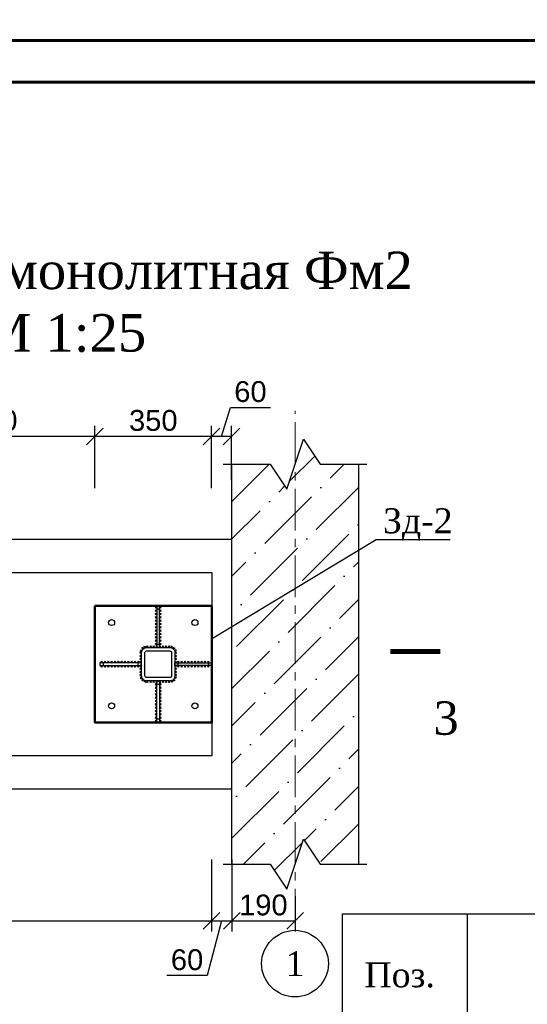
# Model space of a CAD drawing. Header units: millimetres. Extents: x 2063114 to 14983986, y -126020516 to 213791.
# Tile 177 of 256: x 2356903 to 2362991, y -1464570 to -1452751. Entities that reach past the tile are written whole.
import ezdxf
from ezdxf.enums import TextEntityAlignment as Align

# ---------------------------------------------------------------- set-up
doc = ezdxf.new("R2010")
doc.units = ezdxf.units.MM
doc.linetypes.add('CENTERX2', pattern=[4, 2.5, -0.5, 0.5, -0.5])
doc.layers.get('Defpoints').update_dxf_attribs({"color": 6, "lineweight": 35})
for name, color, linetype, lineweight in [('1_Основная', 7, 'Continuous', 25), ('АСО-оси', 24, 'CENTERX2', 20), ('СТЕНЫ', 7, 'Continuous', 20)]:
    doc.layers.add(name, color=color, linetype=linetype, lineweight=lineweight)
doc.layers.add('_print', color=6, linetype='Continuous', lineweight=60, plot=False)
doc.styles.get("Standard").update_dxf_attribs({"font": 'arial.ttf'})
doc.styles.add('TIMES', font='times.ttf')
doc.styles.add('TIMES NEW', font='times.ttf', dxfattribs={"height": 200})
doc.styles.add('Times New Roman', font='times.ttf')
doc.dimstyles.new('25', dxfattribs={"dimscale": 100, "dimtxt": 2.5, "dimasz": 2, "dimexe": 1.25, "dimexo": 0.625, "dimtad": 1, "dimdec": 0, "dimlfac": 0.25, "dimtxsty": 'Standard', "dimblk": 'OBLIQUE', "dimcen": 2, "dimdle": 0.008, "dimclrd": 256, "dimclre": 256, "dimclrt": 256, "dimadec": 0, "dimazin": 0, "dimtfac": 1, "dimtdec": 0, "dimtmove": 1, "dimatfit": 2, "dimfxl": 1.25, "dimarcsym": 0})

# ---------------------------------------------------------------- blocks, each defined once
blk = doc.blocks.new('_Oblique')
at = {"color": 0, "linetype": 'ByBlock', "lineweight": -2}
blk.add_line((-0.5, -0.5), (0.5, 0.5), dxfattribs=at)
blk = doc.blocks.new('*D966')
at = {"lineweight": -2, "transparency": 16777216}
for p, q in [((2353564, -1462832), (2353564, -1463694)), ((2359205, -1462832), (2359205, -1463694)), ((2353564, -1463569), (2359206, -1463569))]:
    blk.add_line(p, q, dxfattribs=at)
at = {"layer": 'Defpoints', "color": 0, "lineweight": 30, "transparency": 16777216}
for p in [(2353564, -1462769), (2359205, -1462769), (2359205, -1463569)]:
    blk.add_point(p, dxfattribs=at)
at = {"lineweight": -2, "transparency": 16777216, "xscale": 200, "yscale": 200, "zscale": 200, "rotation": 180}
blk.add_blockref('_Oblique', (2353564, -1463569), dxfattribs=at)
at = {"lineweight": -2, "transparency": 16777216, "xscale": 200, "yscale": 200, "zscale": 200}
blk.add_blockref('_Oblique', (2359205, -1463569), dxfattribs=at)
at = {"transparency": 16777216, "insert": (2356385, -1463379), "char_height": 250, "attachment_point": 5}
blk.add_mtext('1410', dxfattribs=at)
blk = doc.blocks.new('*D967')
at = {"lineweight": -2, "transparency": 16777216}
for p, q in [((2359205, -1462832), (2359205, -1463694)), ((2359445, -1462832), (2359445, -1463694)), ((2359325, -1463569), (2359151, -1464226)), ((2359204, -1463569), (2359446, -1463569)), ((2359151, -1464226), (2358668, -1464226))]:
    blk.add_line(p, q, dxfattribs=at)
at = {"layer": 'Defpoints', "color": 0, "lineweight": 30, "transparency": 16777216}
for p in [(2359205, -1462769), (2359445, -1462769), (2359445, -1463569)]:
    blk.add_point(p, dxfattribs=at)
at = {"lineweight": -2, "transparency": 16777216, "xscale": 200, "yscale": 200, "zscale": 200, "rotation": 180}
blk.add_blockref('_Oblique', (2359205, -1463569), dxfattribs=at)
at = {"lineweight": -2, "transparency": 16777216, "xscale": 200, "yscale": 200, "zscale": 200}
blk.add_blockref('_Oblique', (2359445, -1463569), dxfattribs=at)
at = {"transparency": 16777216, "insert": (2358910, -1464036), "char_height": 250, "attachment_point": 5}
blk.add_mtext('60', dxfattribs=at)
blk = doc.blocks.new('*D996')
at = {"lineweight": -2, "transparency": 16777216}
for p, q in [((2359325, -1457753), (2359429, -1457407)), ((2359429, -1457407), (2359912, -1457407)), ((2359205, -1458375), (2359205, -1457628)), ((2359444, -1458279), (2359444, -1457628)), ((2359445, -1457753), (2359204, -1457753))]:
    blk.add_line(p, q, dxfattribs=at)
at = {"layer": 'Defpoints', "color": 0, "lineweight": 30, "transparency": 16777216}
for p in [(2359205, -1457753), (2359444, -1458341), (2359205, -1458438)]:
    blk.add_point(p, dxfattribs=at)
at = {"lineweight": -2, "transparency": 16777216, "xscale": 200, "yscale": 200, "zscale": 200, "rotation": 180}
blk.add_blockref('_Oblique', (2359205, -1457753), dxfattribs=at)
at = {"lineweight": -2, "transparency": 16777216, "xscale": 200, "yscale": 200, "zscale": 200}
blk.add_blockref('_Oblique', (2359444, -1457753), dxfattribs=at)
at = {"transparency": 16777216, "insert": (2359670, -1457217), "char_height": 250, "attachment_point": 5}
blk.add_mtext('60', dxfattribs=at)
blk = doc.blocks.new('*D997')
at = {"lineweight": -2, "transparency": 16777216}
for p, q in [((2357805, -1458375), (2357805, -1457628)), ((2359205, -1458375), (2359205, -1457628)), ((2359206, -1457753), (2357804, -1457753))]:
    blk.add_line(p, q, dxfattribs=at)
at = {"layer": 'Defpoints', "color": 0, "lineweight": 30, "transparency": 16777216}
for p in [(2357805, -1457753), (2357805, -1458438), (2359205, -1458438)]:
    blk.add_point(p, dxfattribs=at)
at = {"lineweight": -2, "transparency": 16777216, "xscale": 200, "yscale": 200, "zscale": 200, "rotation": 180}
blk.add_blockref('_Oblique', (2357805, -1457753), dxfattribs=at)
at = {"lineweight": -2, "transparency": 16777216, "xscale": 200, "yscale": 200, "zscale": 200}
blk.add_blockref('_Oblique', (2359205, -1457753), dxfattribs=at)
at = {"transparency": 16777216, "insert": (2358505, -1457563), "char_height": 250, "attachment_point": 5}
blk.add_mtext('350', dxfattribs=at)
blk = doc.blocks.new('*D998')
at = {"lineweight": -2, "transparency": 16777216}
for p, q in [((2355364, -1458375), (2355364, -1457628)), ((2357805, -1458375), (2357805, -1457628)), ((2357806, -1457753), (2355364, -1457753))]:
    blk.add_line(p, q, dxfattribs=at)
at = {"layer": 'Defpoints', "color": 0, "lineweight": 30, "transparency": 16777216}
for p in [(2355364, -1457753), (2355364, -1458438), (2357805, -1458438)]:
    blk.add_point(p, dxfattribs=at)
at = {"lineweight": -2, "transparency": 16777216, "xscale": 200, "yscale": 200, "zscale": 200, "rotation": 180}
blk.add_blockref('_Oblique', (2355364, -1457753), dxfattribs=at)
at = {"lineweight": -2, "transparency": 16777216, "xscale": 200, "yscale": 200, "zscale": 200}
blk.add_blockref('_Oblique', (2357805, -1457753), dxfattribs=at)
at = {"transparency": 16777216, "insert": (2356585, -1457563), "char_height": 250, "attachment_point": 5}
blk.add_mtext('610', dxfattribs=at)
blk = doc.blocks.new('*D987')
at = {"lineweight": -2, "transparency": 16777216}
for p, q in [((2359445, -1463272), (2359445, -1463694)), ((2360205, -1463272), (2360205, -1463694)), ((2359444, -1463569), (2360206, -1463569))]:
    blk.add_line(p, q, dxfattribs=at)
at = {"layer": 'Defpoints', "color": 0, "lineweight": 30, "transparency": 16777216}
for p in [(2359445, -1463209), (2360205, -1463209), (2360205, -1463569)]:
    blk.add_point(p, dxfattribs=at)
at = {"lineweight": -2, "transparency": 16777216, "xscale": 200, "yscale": 200, "zscale": 200, "rotation": 180}
blk.add_blockref('_Oblique', (2359445, -1463569), dxfattribs=at)
at = {"lineweight": -2, "transparency": 16777216, "xscale": 200, "yscale": 200, "zscale": 200}
blk.add_blockref('_Oblique', (2360205, -1463569), dxfattribs=at)
at = {"transparency": 16777216, "insert": (2359825, -1463379), "char_height": 250, "attachment_point": 5}
blk.add_mtext('190', dxfattribs=at)
blk = doc.blocks.new('*U1590')
at = {"color": 0, "ltscale": 25}
blk.add_lwpolyline([(-59400, 42000), (0, 42000), (0, 0), (-59400, 0)], close=True, dxfattribs=at)
at = {"color": 0, "lineweight": 60, "ltscale": 25}
blk.add_lwpolyline([(-57400, 41500), (-500, 41500), (-500, 500), (-57400, 500)], close=True, dxfattribs=at)

msp = doc.modelspace()

# ---------------------------------------------------------------- hatches: boundary and pattern name
h = msp.add_hatch()
h.set_pattern_fill('ANSI36', color=253, scale=100)
h.set_pattern_definition([(45, (2559370.55, -1789794.12), (168.3798, 617.3926), [793.75, -158.75, 0, -158.75])])
h.paths.add_polyline_path([(2360964.82265, -1458087.6251), (2360504.82265, -1458087.6251), (2360304.82265, -1457787.6251), (2360104.82265, -1458387.6251), (2359904.82265, -1458087.6251), (2359444.82265, -1458087.6251), (2359444.82265, -1462887.6251), (2359904.82265, -1462887.6251), (2360104.82265, -1463187.6251), (2360304.82265, -1462587.6251), (2360504.82265, -1462887.6251), (2360964.82265, -1462887.6251)])

# ---------------------------------------------------------------- linework, layer by layer
at = {"lineweight": 30}
for p, q in [((2358548.82265, -1459816.91933), (2358528.82265, -1459796.91933)), ((2358548.82265, -1459796.91933), (2358528.82265, -1459816.91933)), ((2358580.82265, -1459816.91933), (2358600.82265, -1459796.91933)), ((2358580.82265, -1459796.91933), (2358600.82265, -1459816.91933)), ((2358548.82265, -1459856.91933), (2358528.82265, -1459836.91933)), ((2358548.82265, -1459836.91933), (2358528.82265, -1459856.91933)), ((2358548.82265, -1459896.91933), (2358528.82265, -1459876.91933)), ((2358548.82265, -1459876.91933), (2358528.82265, -1459896.91933)), ((2358548.82265, -1459936.91933), (2358528.82265, -1459916.91933)), ((2358548.82265, -1459916.91933), (2358528.82265, -1459936.91933)), ((2358580.82265, -1459856.91933), (2358600.82265, -1459836.91933)), ((2358580.82265, -1459836.91933), (2358600.82265, -1459856.91933)), ((2358580.82265, -1459896.91933), (2358600.82265, -1459876.91933)), ((2358580.82265, -1459876.91933), (2358600.82265, -1459896.91933)), ((2358580.82265, -1459936.91933), (2358600.82265, -1459916.91933)), ((2358580.82265, -1459916.91933), (2358600.82265, -1459936.91933)), ((2358548.82265, -1459976.91933), (2358528.82265, -1459956.91933)), ((2358548.82265, -1459956.91933), (2358528.82265, -1459976.91933)), ((2358548.82265, -1460016.91933), (2358528.82265, -1459996.91933)), ((2358548.82265, -1459996.91933), (2358528.82265, -1460016.91933)), ((2358548.82265, -1460056.91933), (2358528.82265, -1460036.91933)), ((2358548.82265, -1460036.91933), (2358528.82265, -1460056.91933)), ((2358580.82265, -1459976.91933), (2358600.82265, -1459956.91933)), ((2358580.82265, -1459956.91933), (2358600.82265, -1459976.91933)), ((2358580.82265, -1460016.91933), (2358600.82265, -1459996.91933)), ((2358580.82265, -1459996.91933), (2358600.82265, -1460016.91933)), ((2358580.82265, -1460056.91933), (2358600.82265, -1460036.91933)), ((2358580.82265, -1460036.91933), (2358600.82265, -1460056.91933)), ((2358548.82265, -1460096.91933), (2358528.82265, -1460076.91933)), ((2358548.82265, -1460076.91933), (2358528.82265, -1460096.91933)), ((2358548.82265, -1460136.91933), (2358528.82265, -1460116.91933)), ((2358548.82265, -1460116.91933), (2358528.82265, -1460136.91933)), ((2358548.82265, -1460176.91933), (2358528.82265, -1460156.91933)), ((2358548.82265, -1460156.91933), (2358528.82265, -1460176.91933)), ((2358580.82265, -1460096.91933), (2358600.82265, -1460076.91933)), ((2358580.82265, -1460076.91933), (2358600.82265, -1460096.91933)), ((2358580.82265, -1460136.91933), (2358600.82265, -1460116.91933)), ((2358580.82265, -1460116.91933), (2358600.82265, -1460136.91933)), ((2358580.82265, -1460176.91933), (2358600.82265, -1460156.91933)), ((2358580.82265, -1460156.91933), (2358600.82265, -1460176.91933)), ((2358377.64495, -1460310.55403), (2358377.64495, -1460282.26976)), ((2358417.78316, -1460286.92731), (2358392.01919, -1460275.25606)), ((2358399.06555, -1460293.97367), (2358410.7368, -1460268.2097)), ((2358424.82265, -1460287.6251), (2358444.82265, -1460267.6251)), ((2358444.82265, -1460287.6251), (2358424.82265, -1460267.6251)), ((2358461.96551, -1460287.6251), (2358481.96551, -1460267.6251)), ((2358481.96551, -1460287.6251), (2358461.96551, -1460267.6251)), ((2358499.10837, -1460287.6251), (2358519.10837, -1460267.6251)), ((2358519.10837, -1460287.6251), (2358499.10837, -1460267.6251)), ((2358548.82265, -1460216.91933), (2358528.82265, -1460196.91933)), ((2358548.82265, -1460196.91933), (2358528.82265, -1460216.91933)), ((2358548.82265, -1460256.91933), (2358528.82265, -1460236.91933)), ((2358548.82265, -1460236.91933), (2358528.82265, -1460256.91933)), ((2358536.25122, -1460287.6251), (2358556.25122, -1460267.6251)), ((2358556.25122, -1460287.6251), (2358536.25122, -1460267.6251)), ((2358573.39408, -1460287.6251), (2358593.39408, -1460267.6251)), ((2358593.39408, -1460287.6251), (2358573.39408, -1460267.6251)), ((2358580.82265, -1460216.91933), (2358600.82265, -1460196.91933)), ((2358580.82265, -1460196.91933), (2358600.82265, -1460216.91933)), ((2358580.82265, -1460256.91933), (2358600.82265, -1460236.91933)), ((2358580.82265, -1460236.91933), (2358600.82265, -1460256.91933)), ((2358610.53694, -1460287.6251), (2358630.53694, -1460267.6251)), ((2358630.53694, -1460287.6251), (2358610.53694, -1460267.6251)), ((2358647.67979, -1460287.6251), (2358667.67979, -1460267.6251)), ((2358667.67979, -1460287.6251), (2358647.67979, -1460267.6251)), ((2358684.82265, -1460287.6251), (2358704.82265, -1460267.6251)), ((2358704.82265, -1460287.6251), (2358684.82265, -1460267.6251)), ((2358711.86214, -1460286.92731), (2358737.62611, -1460275.25606)), ((2358730.57975, -1460293.97367), (2358718.90851, -1460268.2097)), ((2358752.00036, -1460310.55403), (2358752.00036, -1460282.26976)), ((2358365.15917, -1460378.928), (2358345.13213, -1460398.90092)), ((2358365.13211, -1460398.92799), (2358345.15919, -1460378.90094)), ((2358365.21075, -1460340.81182), (2358345.1837, -1460360.78474)), ((2358365.18368, -1460360.8118), (2358345.21076, -1460340.78476)), ((2358346.55062, -1460332.08808), (2358371.65242, -1460319.05352)), ((2358352.58424, -1460313.0199), (2358365.6188, -1460338.1217)), ((2358391.78708, -1460296.41189), (2358363.50281, -1460296.41189)), ((2358737.85822, -1460296.41189), (2358766.14249, -1460296.41189)), ((2358783.09468, -1460332.08808), (2358757.99289, -1460319.05352)), ((2358777.06107, -1460313.0199), (2358764.0265, -1460338.1217)), ((2358764.43456, -1460340.81182), (2358784.4616, -1460360.78474)), ((2358764.46162, -1460360.8118), (2358784.43454, -1460340.78476)), ((2358764.48613, -1460378.928), (2358784.51318, -1460398.90092)), ((2358764.5132, -1460398.92799), (2358784.48611, -1460378.90094)), ((2357894.11689, -1460471.6251), (2357874.11689, -1460451.6251)), ((2357874.11689, -1460471.6251), (2357894.11689, -1460451.6251)), ((2357894.11689, -1460503.6251), (2357874.11689, -1460523.6251)), ((2357874.11689, -1460503.6251), (2357894.11689, -1460523.6251)), ((2357934.11689, -1460471.6251), (2357914.11689, -1460451.6251)), ((2357914.11689, -1460471.6251), (2357934.11689, -1460451.6251)), ((2357934.11689, -1460503.6251), (2357914.11689, -1460523.6251)), ((2357914.11689, -1460503.6251), (2357934.11689, -1460523.6251)), ((2357974.11689, -1460471.6251), (2357954.11689, -1460451.6251)), ((2357954.11689, -1460471.6251), (2357974.11689, -1460451.6251)), ((2357974.11689, -1460503.6251), (2357954.11689, -1460523.6251)), ((2357954.11689, -1460503.6251), (2357974.11689, -1460523.6251)), ((2358014.11689, -1460471.6251), (2357994.11689, -1460451.6251)), ((2357994.11689, -1460471.6251), (2358014.11689, -1460451.6251)), ((2358014.11689, -1460503.6251), (2357994.11689, -1460523.6251)), ((2357994.11689, -1460503.6251), (2358014.11689, -1460523.6251)), ((2358054.11689, -1460471.6251), (2358034.11689, -1460451.6251)), ((2358034.11689, -1460471.6251), (2358054.11689, -1460451.6251)), ((2358054.11689, -1460503.6251), (2358034.11689, -1460523.6251)), ((2358034.11689, -1460503.6251), (2358054.11689, -1460523.6251)), ((2358094.11689, -1460471.6251), (2358074.11689, -1460451.6251)), ((2358074.11689, -1460471.6251), (2358094.11689, -1460451.6251)), ((2358094.11689, -1460503.6251), (2358074.11689, -1460523.6251)), ((2358074.11689, -1460503.6251), (2358094.11689, -1460523.6251)), ((2358134.11689, -1460471.6251), (2358114.11689, -1460451.6251)), ((2358114.11689, -1460471.6251), (2358134.11689, -1460451.6251)), ((2358134.11689, -1460503.6251), (2358114.11689, -1460523.6251)), ((2358114.11689, -1460503.6251), (2358134.11689, -1460523.6251)), ((2358174.11689, -1460471.6251), (2358154.11689, -1460451.6251)), ((2358154.11689, -1460471.6251), (2358174.11689, -1460451.6251)), ((2358174.11689, -1460503.6251), (2358154.11689, -1460523.6251)), ((2358154.11689, -1460503.6251), (2358174.11689, -1460523.6251)), ((2358214.11689, -1460471.6251), (2358194.11689, -1460451.6251)), ((2358194.11689, -1460471.6251), (2358214.11689, -1460451.6251)), ((2358214.11689, -1460503.6251), (2358194.11689, -1460523.6251)), ((2358194.11689, -1460503.6251), (2358214.11689, -1460523.6251)), ((2358254.11689, -1460471.6251), (2358234.11689, -1460451.6251)), ((2358234.11689, -1460471.6251), (2358254.11689, -1460451.6251)), ((2358254.11689, -1460503.6251), (2358234.11689, -1460523.6251)), ((2358234.11689, -1460503.6251), (2358254.11689, -1460523.6251)), ((2358294.11689, -1460471.6251), (2358274.11689, -1460451.6251)), ((2358274.11689, -1460471.6251), (2358294.11689, -1460451.6251)), ((2358294.11689, -1460503.6251), (2358274.11689, -1460523.6251)), ((2358274.11689, -1460503.6251), (2358294.11689, -1460523.6251)), ((2358334.11689, -1460471.6251), (2358314.11689, -1460451.6251)), ((2358314.11689, -1460471.6251), (2358334.11689, -1460451.6251)), ((2358334.11689, -1460503.6251), (2358314.11689, -1460523.6251)), ((2358314.11689, -1460503.6251), (2358334.11689, -1460523.6251)), ((2358365.00444, -1460493.27656), (2358344.9774, -1460513.24948)), ((2358364.97738, -1460513.27654), (2358345.00446, -1460493.2495)), ((2358365.05602, -1460455.16037), (2358345.02897, -1460475.13329)), ((2358365.02896, -1460475.16036), (2358345.05604, -1460455.13331)), ((2358365.10759, -1460417.04419), (2358345.08055, -1460437.01711)), ((2358365.08053, -1460437.04417), (2358345.10761, -1460417.01713)), ((2358764.53771, -1460417.04419), (2358784.56475, -1460437.01711)), ((2358764.56477, -1460437.04417), (2358784.53769, -1460417.01713)), ((2358764.58928, -1460455.16037), (2358784.61633, -1460475.13329)), ((2358764.61635, -1460475.16036), (2358784.58927, -1460455.13331)), ((2358764.64086, -1460493.27656), (2358784.66791, -1460513.24948)), ((2358764.66792, -1460513.27654), (2358784.64084, -1460493.2495)), ((2358795.52841, -1460471.6251), (2358815.52841, -1460451.6251)), ((2358815.52841, -1460471.6251), (2358795.52841, -1460451.6251)), ((2358795.52841, -1460503.6251), (2358815.52841, -1460523.6251)), ((2358815.52841, -1460503.6251), (2358795.52841, -1460523.6251)), ((2358835.52841, -1460471.6251), (2358855.52841, -1460451.6251)), ((2358855.52841, -1460471.6251), (2358835.52841, -1460451.6251)), ((2358835.52841, -1460503.6251), (2358855.52841, -1460523.6251)), ((2358855.52841, -1460503.6251), (2358835.52841, -1460523.6251)), ((2358875.52841, -1460471.6251), (2358895.52841, -1460451.6251)), ((2358895.52841, -1460471.6251), (2358875.52841, -1460451.6251)), ((2358875.52841, -1460503.6251), (2358895.52841, -1460523.6251)), ((2358895.52841, -1460503.6251), (2358875.52841, -1460523.6251)), ((2358915.52841, -1460471.6251), (2358935.52841, -1460451.6251)), ((2358935.52841, -1460471.6251), (2358915.52841, -1460451.6251)), ((2358915.52841, -1460503.6251), (2358935.52841, -1460523.6251)), ((2358935.52841, -1460503.6251), (2358915.52841, -1460523.6251)), ((2358955.52841, -1460471.6251), (2358975.52841, -1460451.6251)), ((2358975.52841, -1460471.6251), (2358955.52841, -1460451.6251)), ((2358955.52841, -1460503.6251), (2358975.52841, -1460523.6251)), ((2358975.52841, -1460503.6251), (2358955.52841, -1460523.6251)), ((2358995.52841, -1460471.6251), (2359015.52841, -1460451.6251)), ((2359015.52841, -1460471.6251), (2358995.52841, -1460451.6251)), ((2358995.52841, -1460503.6251), (2359015.52841, -1460523.6251)), ((2359015.52841, -1460503.6251), (2358995.52841, -1460523.6251)), ((2359035.52841, -1460471.6251), (2359055.52841, -1460451.6251)), ((2359055.52841, -1460471.6251), (2359035.52841, -1460451.6251)), ((2359035.52841, -1460503.6251), (2359055.52841, -1460523.6251)), ((2359055.52841, -1460503.6251), (2359035.52841, -1460523.6251)), ((2359075.52841, -1460471.6251), (2359095.52841, -1460451.6251)), ((2359095.52841, -1460471.6251), (2359075.52841, -1460451.6251)), ((2359075.52841, -1460503.6251), (2359095.52841, -1460523.6251)), ((2359095.52841, -1460503.6251), (2359075.52841, -1460523.6251)), ((2359115.52841, -1460471.6251), (2359135.52841, -1460451.6251)), ((2359135.52841, -1460471.6251), (2359115.52841, -1460451.6251)), ((2359115.52841, -1460503.6251), (2359135.52841, -1460523.6251)), ((2359135.52841, -1460503.6251), (2359115.52841, -1460523.6251)), ((2359155.52841, -1460471.6251), (2359175.52841, -1460451.6251)), ((2359175.52841, -1460471.6251), (2359155.52841, -1460451.6251)), ((2359155.52841, -1460503.6251), (2359175.52841, -1460523.6251)), ((2359175.52841, -1460503.6251), (2359155.52841, -1460523.6251)), ((2358364.84971, -1460607.62511), (2358344.82267, -1460627.59803)), ((2358364.82265, -1460627.6251), (2358344.84973, -1460607.59805)), ((2358364.90129, -1460569.50893), (2358344.87425, -1460589.48185)), ((2358364.87423, -1460589.50891), (2358344.90131, -1460569.48187)), ((2358364.95287, -1460531.39274), (2358344.92582, -1460551.36566)), ((2358364.9258, -1460551.39273), (2358344.95288, -1460531.36568)), ((2358346.55062, -1460643.16211), (2358371.65242, -1460656.19667)), ((2358352.58424, -1460662.23029), (2358365.6188, -1460637.1285)), ((2358783.09468, -1460643.16211), (2358757.99289, -1460656.19667)), ((2358777.06107, -1460662.23029), (2358764.0265, -1460637.1285)), ((2358764.69244, -1460531.39274), (2358784.71948, -1460551.36566)), ((2358764.7195, -1460551.39273), (2358784.69242, -1460531.36568)), ((2358764.74401, -1460569.50893), (2358784.77106, -1460589.48185)), ((2358764.77108, -1460589.50891), (2358784.74399, -1460569.48187)), ((2358764.79559, -1460607.62511), (2358784.82263, -1460627.59803)), ((2358764.82265, -1460627.6251), (2358784.79557, -1460607.59805)), ((2358391.78708, -1460678.8383), (2358363.50281, -1460678.8383)), ((2358377.64495, -1460664.69616), (2358377.64495, -1460692.98044)), ((2358417.78316, -1460688.32289), (2358392.01919, -1460699.99413)), ((2358399.06555, -1460681.27652), (2358410.7368, -1460707.04049)), ((2358424.82265, -1460687.6251), (2358444.82265, -1460707.6251)), ((2358444.82265, -1460687.6251), (2358424.82265, -1460707.6251)), ((2358461.96551, -1460687.6251), (2358481.96551, -1460707.6251)), ((2358481.96551, -1460687.6251), (2358461.96551, -1460707.6251)), ((2358499.10837, -1460687.6251), (2358519.10837, -1460707.6251)), ((2358519.10837, -1460687.6251), (2358499.10837, -1460707.6251)), ((2358548.82265, -1460718.33086), (2358528.82265, -1460738.33086)), ((2358548.82265, -1460738.33086), (2358528.82265, -1460718.33086)), ((2358548.82265, -1460758.33086), (2358528.82265, -1460778.33086)), ((2358548.82265, -1460778.33086), (2358528.82265, -1460758.33086)), ((2358536.25122, -1460687.6251), (2358556.25122, -1460707.6251)), ((2358556.25122, -1460687.6251), (2358536.25122, -1460707.6251)), ((2358573.39408, -1460687.6251), (2358593.39408, -1460707.6251)), ((2358593.39408, -1460687.6251), (2358573.39408, -1460707.6251)), ((2358580.82265, -1460718.33086), (2358600.82265, -1460738.33086)), ((2358580.82265, -1460738.33086), (2358600.82265, -1460718.33086)), ((2358580.82265, -1460758.33086), (2358600.82265, -1460778.33086)), ((2358580.82265, -1460778.33086), (2358600.82265, -1460758.33086)), ((2358610.53694, -1460687.6251), (2358630.53694, -1460707.6251)), ((2358630.53694, -1460687.6251), (2358610.53694, -1460707.6251)), ((2358647.67979, -1460687.6251), (2358667.67979, -1460707.6251)), ((2358667.67979, -1460687.6251), (2358647.67979, -1460707.6251)), ((2358684.82265, -1460687.6251), (2358704.82265, -1460707.6251)), ((2358704.82265, -1460687.6251), (2358684.82265, -1460707.6251)), ((2358711.86214, -1460688.32289), (2358737.62611, -1460699.99413)), ((2358730.57975, -1460681.27652), (2358718.90851, -1460707.04049)), ((2358737.85822, -1460678.8383), (2358766.14249, -1460678.8383)), ((2358752.00036, -1460664.69616), (2358752.00036, -1460692.98044)), ((2358548.82265, -1460798.33086), (2358528.82265, -1460818.33086)), ((2358548.82265, -1460818.33086), (2358528.82265, -1460798.33086)), ((2358548.82265, -1460838.33086), (2358528.82265, -1460858.33086)), ((2358548.82265, -1460858.33086), (2358528.82265, -1460838.33086)), ((2358548.82265, -1460878.33086), (2358528.82265, -1460898.33086)), ((2358548.82265, -1460898.33086), (2358528.82265, -1460878.33086)), ((2358580.82265, -1460798.33086), (2358600.82265, -1460818.33086)), ((2358580.82265, -1460818.33086), (2358600.82265, -1460798.33086)), ((2358580.82265, -1460838.33086), (2358600.82265, -1460858.33086)), ((2358580.82265, -1460858.33086), (2358600.82265, -1460838.33086)), ((2358580.82265, -1460878.33086), (2358600.82265, -1460898.33086)), ((2358580.82265, -1460898.33086), (2358600.82265, -1460878.33086)), ((2358548.82265, -1460918.33086), (2358528.82265, -1460938.33086)), ((2358548.82265, -1460938.33086), (2358528.82265, -1460918.33086)), ((2358548.82265, -1460958.33086), (2358528.82265, -1460978.33086)), ((2358548.82265, -1460978.33086), (2358528.82265, -1460958.33086)), ((2358548.82265, -1460998.33086), (2358528.82265, -1461018.33086)), ((2358548.82265, -1461018.33086), (2358528.82265, -1460998.33086)), ((2358580.82265, -1460918.33086), (2358600.82265, -1460938.33086)), ((2358580.82265, -1460938.33086), (2358600.82265, -1460918.33086)), ((2358580.82265, -1460958.33086), (2358600.82265, -1460978.33086)), ((2358580.82265, -1460978.33086), (2358600.82265, -1460958.33086)), ((2358580.82265, -1460998.33086), (2358600.82265, -1461018.33086)), ((2358580.82265, -1461018.33086), (2358600.82265, -1460998.33086)), ((2358548.82265, -1461038.33086), (2358528.82265, -1461058.33086)), ((2358548.82265, -1461058.33086), (2358528.82265, -1461038.33086)), ((2358548.82265, -1461078.33086), (2358528.82265, -1461098.33086)), ((2358548.82265, -1461098.33086), (2358528.82265, -1461078.33086)), ((2358548.82265, -1461118.33086), (2358528.82265, -1461138.33086)), ((2358548.82265, -1461138.33086), (2358528.82265, -1461118.33086)), ((2358580.82265, -1461038.33086), (2358600.82265, -1461058.33086)), ((2358580.82265, -1461058.33086), (2358600.82265, -1461038.33086)), ((2358580.82265, -1461078.33086), (2358600.82265, -1461098.33086)), ((2358580.82265, -1461098.33086), (2358600.82265, -1461078.33086)), ((2358580.82265, -1461118.33086), (2358600.82265, -1461138.33086)), ((2358580.82265, -1461138.33086), (2358600.82265, -1461118.33086)), ((2358548.82265, -1461158.33086), (2358528.82265, -1461178.33086)), ((2358548.82265, -1461178.33086), (2358528.82265, -1461158.33086)), ((2358580.82265, -1461158.33086), (2358600.82265, -1461178.33086)), ((2358580.82265, -1461178.33086), (2358600.82265, -1461158.33086))]:
    msp.add_line(p, q, dxfattribs=at)
for points in [[(2359344.82265, -1458087.6251), (2359904.82265, -1458087.6251), (2360104.82265, -1458387.6251), (2360304.82265, -1457787.6251), (2360504.82265, -1458087.6251), (2361064.82265, -1458087.6251)], [(2359444.82265, -1458087.6251), (2359444.82265, -1462887.6251)], [(2360964.82265, -1458087.6251), (2360964.82265, -1462887.6251)], [(2359204.82265, -1460184.10559), (2361176.17914, -1458991.09177), (2362066.49988, -1458991.09177)], [(2359344.82265, -1462887.6251), (2359904.82265, -1462887.6251), (2360104.82265, -1463187.6251), (2360304.82265, -1462587.6251), (2360504.82265, -1462887.6251), (2361064.82265, -1462887.6251)]]:
    msp.add_lwpolyline(points)
for points in [[(2353164.49532, -1458987.6251), (2359444.82265, -1458987.6251), (2359444.82265, -1461987.6251), (2353164.49532, -1461987.6251)], [(2358580.82265, -1460287.6251), (2358580.82265, -1459787.6251), (2358548.82265, -1459787.6251), (2358548.82265, -1460287.6251)], [(2358580.82265, -1460247.6251), (2358580.82265, -1459827.6251), (2358548.82265, -1459827.6251), (2358548.82265, -1460247.6251)], [(2358364.82265, -1460471.6251), (2357864.82265, -1460471.6251), (2357864.82265, -1460503.6251), (2358364.82265, -1460503.6251)], [(2358324.82265, -1460471.6251), (2357904.82265, -1460471.6251), (2357904.82265, -1460503.6251), (2358324.82265, -1460503.6251)], [(2358764.82265, -1460471.6251), (2359205.14998, -1460471.6251), (2359205.14998, -1460503.6251), (2358764.82265, -1460503.6251)], [(2358804.82265, -1460471.6251), (2359165.14998, -1460471.6251), (2359165.14998, -1460503.6251), (2358804.82265, -1460503.6251)], [(2358580.82265, -1460687.6251), (2358580.82265, -1461187.6251), (2358548.82265, -1461187.6251), (2358548.82265, -1460687.6251)], [(2358580.82265, -1460727.6251), (2358580.82265, -1461147.6251), (2358548.82265, -1461147.6251), (2358548.82265, -1460727.6251)]]:
    msp.add_lwpolyline(points, close=True)
msp.add_lwpolyline([(2353564.49532, -1459387.6251), (2359205.14998, -1459387.6251), (2359205.14998, -1461587.6251), (2353564.49532, -1461587.6251)], close=True, dxfattribs=at)
at = {"color": 0, "lineweight": 50}
msp.add_lwpolyline([(2357805.14998, -1459787.6251), (2359205.14998, -1459787.6251), (2359205.14998, -1461187.6251), (2357805.14998, -1461187.6251)], close=True, dxfattribs=at)
at = {"lineweight": 30}
for points in [[(2358424.82265, -1460287.6251), (2358704.82265, -1460287.6251, -0.4142135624), (2358764.82265, -1460347.6251), (2358764.82265, -1460627.6251, -0.4142135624), (2358704.82265, -1460687.6251), (2358424.82265, -1460687.6251, -0.4142135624), (2358364.82265, -1460627.6251), (2358364.82265, -1460347.6251, -0.4142135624)], [(2358424.82265, -1460327.6251), (2358704.82265, -1460327.6251, -0.4142135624), (2358724.82265, -1460347.6251), (2358724.82265, -1460627.6251, -0.4142135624), (2358704.82265, -1460647.6251), (2358424.82265, -1460647.6251, -0.4142135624), (2358404.82265, -1460627.6251), (2358404.82265, -1460347.6251, -0.4142135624)]]:
    msp.add_lwpolyline(points, format="xyb", close=True, dxfattribs=at)
msp.add_lwpolyline([(2361347.49248, -1460334.0979, 60, 60, 0), (2361947.49248, -1460334.0979, 60, 60, 0), (2361747.49248, -1460334.0979, 0, 80, 0), (2361747.49248, -1460734.0979, 0, 0, 0), (2361747.49248, -1461334.0979, 0, 0, 0)], format="xyseb")
for centre in [(2358005.14998, -1459987.6251), (2359005.14998, -1459987.6251), (2358005.14998, -1460987.6251), (2359005.14998, -1460987.6251)]:
    msp.add_circle(centre, 36)
at = {"color": 0}
msp.add_circle((2360204.49532, -1464081.92984), 400, dxfattribs=at)
at = {"layer": '1_Основная', "lineweight": 30, "ltscale": 6}
for p, q in [((2360770.7872, -1463484.43213), (2379270.7872, -1463484.43213)), ((2360770.7872, -1463484.43213), (2360770.7872, -1480984.43213)), ((2362270.7872, -1463484.43213), (2362270.7872, -1480984.43213))]:
    msp.add_line(p, q, dxfattribs=at)
at = {"layer": '_print', "ltscale": 100}
for points in [[(2379792.08613, -1453001.43901), (2320392.08613, -1453001.43901), (2320392.08613, -1411001.43901), (2379792.08613, -1411001.43901)], [(2379792.08613, -1495001.43901), (2320392.08613, -1495001.43901), (2320392.08613, -1453001.43901), (2379792.08613, -1453001.43901)]]:
    msp.add_lwpolyline(points, close=True, dxfattribs=at)
at = {"layer": 'АСО-оси', "color": 1, "lineweight": 15, "ltscale": 200}
msp.add_lwpolyline([(2360204.8992, -1463681.92984), (2360204.8992, -1457445.42893)], dxfattribs=at)

# ---------------------------------------------------------------- block references
for p in [(2379792.08613, -1453001.43901), (2379792.08613, -1495001.43901)]:
    msp.add_blockref('*U1590', p)

# ---------------------------------------------------------------- texts
at = {"style": 'Times New Roman'}
msp.add_text('3', height=400, dxfattribs=at).set_placement((2362167.48207, -1460934.0979), align=Align.TOP_RIGHT)
msp.add_text('Поз.', height=300, dxfattribs=at).set_placement((2361036.60101, -1464365.75166))
at = {"color": 7, "style": 'TIMES'}
for s, insert, char_height, width, attachment_point in [('Фундамент монолитная Фм2\\PМ 1:25', (2357429.06361, -1456140.21672), 450, 9146.8042538, 5), ('Зд-2', (2361259.98731, -1458616.00243), 300, 613.3821197, 1)]:
    msp.add_mtext(s, dxfattribs=dict(at, insert=insert, char_height=char_height, width=width, attachment_point=attachment_point))
at = {"color": 250, "insert": (2360204.49532, -1464081.92984), "char_height": 300, "width": 559.2030637, "attachment_point": 5, "rotation": 0.010710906, "style": 'TIMES NEW'}
msp.add_mtext('1', dxfattribs=at)
at = {"layer": 'СТЕНЫ', "color": 0, "lineweight": 25, "ltscale": 20, "insert": (2337792.90989, -1460308.65434), "char_height": 300, "width": 5752.3949288, "attachment_point": 1, "style": 'Times New Roman'}
msp.add_mtext('\\pi396.92565;{\\C256;Оклеичная гидроизоляция \\P\\pi831.78506;боковых поверхности \\P\\pi368.15853;фундаментов одним слоем \\P\\pi193.82544;изолом маркой  ТПП- t=3мм}', dxfattribs=at)

# ---------------------------------------------------------------- dimensions: what is measured, and where the dimension line sits
for base, p1, p2, picture, middle in [((2359204.82265, -1457753.15489), (2359444.49532, -1458341.21498), (2359204.82265, -1458437.83948), '*D996', (2359491.07696, -1457216.6184)), ((2355364.49532, -1457753.15489), (2357804.82265, -1458437.83948), (2355364.49532, -1458437.83948), '*D998', (2356584.65899, -1457563.01164)), ((2357804.82265, -1457753.15489), (2359204.82265, -1458437.83948), (2357804.82265, -1458437.83948), '*D997', (2358504.82265, -1457562.92638)), ((2359204.82265, -1463569.00346), (2353564.49532, -1462769.00346), (2359204.82265, -1462769.00346), '*D966', (2356384.65899, -1463378.86021)), ((2360204.8992, -1463569.00346), (2359444.82265, -1463209.00346), (2360204.8992, -1463209.00346), '*D987', (2359824.86093, -1463378.86021))]:
    dim = msp.add_linear_dim(base=base, p1=p1, p2=p2, dimstyle='25')
    dim.commit()
    dim.dimension.update_dxf_attribs({"geometry": picture, "text_midpoint": middle})
dim = msp.add_linear_dim(base=(2359444.82265, -1463569.00346), p1=(2359204.82265, -1462769.00346), p2=(2359444.82265, -1462769.00346), dimstyle='25')
dim.commit()
dim.dimension.update_dxf_attribs({"geometry": '*D967', "text_midpoint": (2359088.82459, -1464225.65434), "dimtype": 160})

doc.saveas('drawing.dxf')
